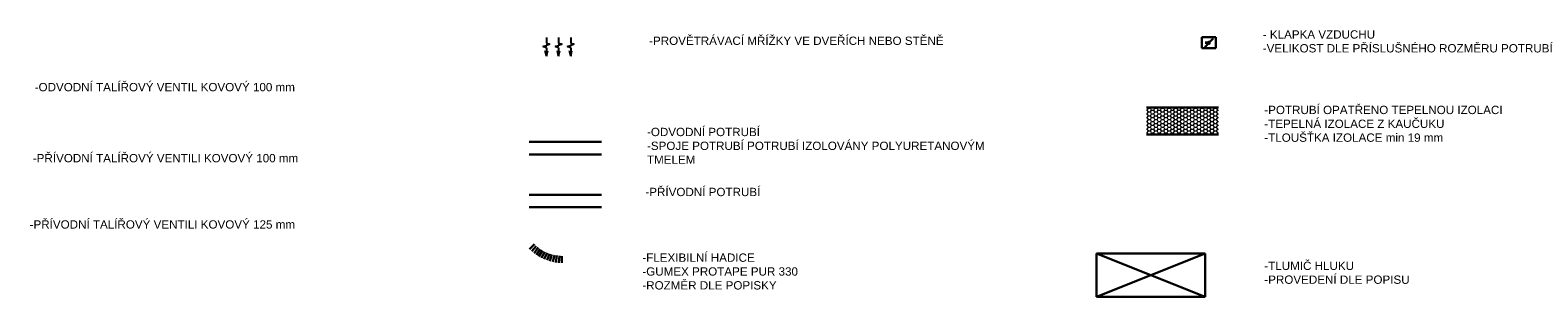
# Model space of a CAD drawing. Header units: millimetres. Extents: x 918337 to 1269480, y -257156 to -67477.
# Tile 40 of 114: x 1024183 to 1045930, y -211048 to -207196. Entities that reach past the tile are written whole.
import ezdxf

# ---------------------------------------------------------------- set-up
doc = ezdxf.new("R2010")
doc.units = ezdxf.units.MM
doc.linetypes.add('ACAD_ISO10W100', pattern=[18.5, 12, -3, 0.5, -3])
for name, color, linetype, lineweight in [('1VZT - LEGENDY', 7, 'Continuous', 13), ('1VZT-POTRUBI', 4, 'Continuous', 30), ('1VZT-srafy', 253, 'Continuous', 13), ('1VZT-ČERCHOVANÁ', 7, 'ACAD_ISO10W100', 9)]:
    doc.layers.add(name, color=color, linetype=linetype, lineweight=lineweight)
doc.layers.add('1VZT-vytápění', color=1, linetype='Continuous')
doc.styles.get("Standard").update_dxf_attribs({"font": 'arial.ttf'})

# ---------------------------------------------------------------- blocks, each defined once
blk = doc.blocks.new('fegevdfvdfv')
at = {"layer": '1VZT-vytápění'}
for p, q in [((-286978, 271466), (-286996, 271390)), ((-286978, 271466), (-286960, 271390)), ((-286978, 271346), (-286978, 271466)), ((-286803, 271466), (-286821, 271390)), ((-286803, 271466), (-286785, 271390)), ((-286803, 271346), (-286803, 271466)), ((-286628, 271466), (-286646, 271390)), ((-286628, 271466), (-286610, 271390)), ((-286628, 271346), (-286628, 271466)), ((-287028, 271295), (-286978, 271312)), ((-286978, 271278), (-287028, 271295)), ((-286978, 271346), (-286928, 271329)), ((-286928, 271329), (-286978, 271312)), ((-286978, 271196), (-286978, 271278)), ((-286853, 271295), (-286803, 271312)), ((-286803, 271278), (-286853, 271295)), ((-286803, 271346), (-286753, 271329)), ((-286753, 271329), (-286803, 271312)), ((-286803, 271196), (-286803, 271278)), ((-286678, 271295), (-286628, 271312)), ((-286628, 271278), (-286678, 271295)), ((-286628, 271346), (-286578, 271329)), ((-286578, 271329), (-286628, 271312)), ((-286628, 271196), (-286628, 271278))]:
    blk.add_line(p, q, dxfattribs=at)
blk = doc.blocks.new('*U824')
at = {"layer": '1VZT-POTRUBI', "ltscale": 0.1}
blk.add_line((0, -50), (0, 50), dxfattribs=at)
blk = doc.blocks.new('*U825')
at = {"layer": '1VZT-ČERCHOVANÁ', "color": 0, "linetype": 'ByBlock', "lineweight": -2, "transparency": 16777216}
for p, rotation in [((603373, 48206), 314.8031099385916), ((603402, 48178), 318.4725607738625), ((603433, 48153), 322.1420116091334), ((603465, 48129), 325.8114624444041), ((603499, 48108), 329.4809132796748), ((603534, 48088), 333.1503641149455), ((603570, 48072), 336.8198149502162), ((603608, 48057), 340.4892657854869), ((603646, 48045), 344.1587166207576), ((603685, 48035), 347.8281674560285), ((603724, 48028), 351.4976182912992), ((603764, 48023), 355.1670691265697), ((603804, 48021), 358.8365199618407)]:
    blk.add_blockref('*U824', p, dxfattribs=dict(at, rotation=rotation))

msp = doc.modelspace()

# ---------------------------------------------------------------- hatches: boundary and pattern name
at = {"layer": '1VZT-srafy', "ltscale": 5}
h = msp.add_hatch(dxfattribs=at)
h.set_pattern_fill('HONEY', color=256, scale=10)
h.set_pattern_definition([(0, (341795.865, -228641.994), (47.625, 27.4963064), [31.75, -63.5]), (120, (341795.865, -228641.994), (-47.6249999, 27.4963066), [31.75, -63.5]), (60, (341795.865, -228641.994), (1e-07, 54.9926131), [-63.5, 31.75])])
h.paths.add_polyline_path([(1041322.1, -208312.2), (1040282.9, -208312.2), (1040282.9, -208701.4), (1041322.1, -208701.4)])

# ---------------------------------------------------------------- linework, layer by layer
at = {"layer": '1VZT-POTRUBI', "ltscale": 0.1}
for p, q in [((1041085.3, -207298.8), (1041285.3, -207298.8)), ((1041085.3, -207298.8), (1041085.3, -207457.6)), ((1041085.3, -207457.6), (1041285.3, -207457.6)), ((1041285.3, -207298.8), (1041285.3, -207457.6)), ((1039562.8, -210422.1), (1039562.8, -211048.2))]:
    msp.add_line(p, q, dxfattribs=at)
at = {"layer": '1VZT-POTRUBI', "color": 7, "linetype": 'Continuous'}
for p, q in [((1041124.9, -207439.9), (1041245.8, -207319)), ((1041185.3, -207376.6), (1041132.2, -207376.6)), ((1041185.3, -207379.4), (1041132.2, -207379.4))]:
    msp.add_line(p, q, dxfattribs=at)
at = {"layer": '1VZT-POTRUBI', "color": 6, "ltscale": 5}
for p, q in [((1040282.9, -208312.2), (1041322.1, -208312.2)), ((1040282.9, -208701.4), (1041322.1, -208701.4)), ((1031383.2, -209576.8), (1032422.4, -209576.8)), ((1031383.2, -209750.9), (1032422.4, -209750.9))]:
    msp.add_line(p, q, dxfattribs=at)
at = {"layer": '1VZT-POTRUBI', "ltscale": 5}
for p, q in [((1031383.2, -208807.3), (1032422.4, -208807.3)), ((1031383.2, -208992.2), (1032422.4, -208992.2))]:
    msp.add_line(p, q, dxfattribs=at)
at = {"layer": '1VZT-POTRUBI', "ltscale": 20}
for p, q in [((1041129.8, -210422.1), (1039562.8, -210422.1)), ((1039562.8, -210422.1), (1041129.8, -211048.2)), ((1041129.8, -210422.1), (1039562.8, -211048.2)), ((1041129.8, -211048.2), (1041129.8, -210422.1)), ((1039562.8, -211048.2), (1041129.8, -211048.2))]:
    msp.add_line(p, q, dxfattribs=at)
at = {"layer": '1VZT-POTRUBI', "color": 7, "linetype": 'Continuous'}
msp.add_circle((1041185.3, -207379.4), 14.7, dxfattribs=at)

# ---------------------------------------------------------------- block references
at = {"layer": '1VZT-POTRUBI', "rotation": 180}
msp.add_blockref('fegevdfvdfv', (745002.2, 63894.1), dxfattribs=at)
at = {"layer": '1VZT-ČERCHOVANÁ'}
msp.add_blockref('*U825', (428048.5, -258529.5), dxfattribs=at)

# ---------------------------------------------------------------- texts
at = {"layer": '1VZT - LEGENDY', "lineweight": 5, "char_height": 120, "attachment_point": 1}
for s, width, heights, insert in [('- KLAPKA VZDUCHU\\P-VELIKOST DLE PŘÍSLUŠNÉHO ROZMĚRU POTRUBÍ', 7941.607, [0], (1041962.4, -207198.3)), ('-PROVĚTRÁVACÍ MŘÍŽKY VE DVEŘÍCH NEBO STĚNĚ', 7941.607, [0], (1033111.3, -207289.7)), ('-ODVODNÍ TALÍŘOVÝ VENTIL KOVOVÝ 100 mm', 7941.607, [382.6], (1024248.7, -207959.2)), ('-POTRUBÍ OPATŘENO TEPELNOU IZOLACI\\P-TEPELNÁ IZOLACE Z KAUČUKU\\P-TLOUŠŤKA IZOLACE min 19 mm', 7941.607, [0], (1041984.5, -208288.6)), ('-ODVODNÍ POTRUBÍ\\P-SPOJE POTRUBÍ POTRUBÍ IZOLOVÁNY POLYURETANOVÝM TMELEM', 5035.159, [0], (1033080.5, -208606.8)), ('-PŘÍVODNÍ TALÍŘOVÝ VENTILI KOVOVÝ 100 mm', 7941.607, [382.6], (1024221.6, -208984.9)), ('-PŘÍVODNÍ POTRUBÍ', 7941.607, [0], (1033057.4, -209473.1)), ('-PŘÍVODNÍ TALÍŘOVÝ VENTILI KOVOVÝ 125 mm', 7941.607, [382.6], (1024175.6, -209942.1)), ('-FLEXIBILNÍ HADICE\\P-GUMEX PROTAPE PUR 330\\P-ROZMĚR DLE POPISKY', 5035.159, [0], (1033013.2, -210421.4)), ('-TLUMIČ HLUKU\\P-PROVEDENÍ DLE POPISU', 7941.607, [755.5], (1041984.5, -210539.4))]:
    msp.add_mtext_dynamic_manual_height_columns(s, width=width, gutter_width=12.5, heights=heights, dxfattribs=dict(at, insert=insert))

doc.saveas('drawing.dxf')
